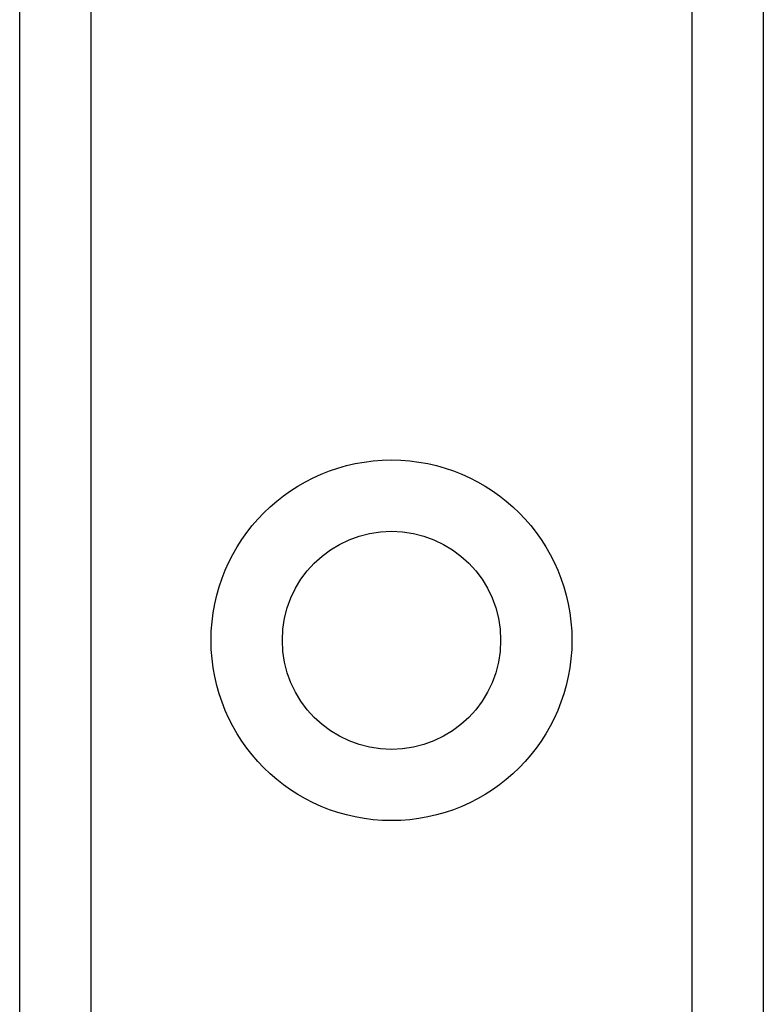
# Model space of a CAD drawing. Header units: inches. Extents: x 4 to 134, y 7 to 73.
# Tile 48 of 104: x 6.031 to 6.593, y 48.653 to 49.397. Entities that reach past the tile are written whole.
import ezdxf

# ---------------------------------------------------------------- set-up
doc = ezdxf.new("R2010")
doc.units = ezdxf.units.IN
doc.header["$MEASUREMENT"] = 0
doc.layers.add('Visible Edges(ANSI)', color=7, linetype='Continuous', lineweight=25)
doc.layers.add('Visible Tangent Edges(ANSI)', color=7, linetype='Continuous', lineweight=25)

msp = doc.modelspace()

# ---------------------------------------------------------------- linework, layer by layer
at = {"layer": 'Visible Edges(ANSI)'}
for p, q in [((6.03129, 17.105), (6.03129, 50.23885)), ((6.59329, 50.23885), (6.59329, 17.105))]:
    msp.add_line(p, q, dxfattribs=at)
msp.add_circle((6.31229, 48.92783), 0.0825, dxfattribs=at)
at = {"layer": 'Visible Tangent Edges(ANSI)'}
for p, q in [((6.08514, 50.23885), (6.08514, 17.105)), ((6.53944, 17.105), (6.53944, 50.23885))]:
    msp.add_line(p, q, dxfattribs=at)
msp.add_circle((6.31229, 48.92783), 0.13635, dxfattribs=at)

doc.saveas('drawing.dxf')
